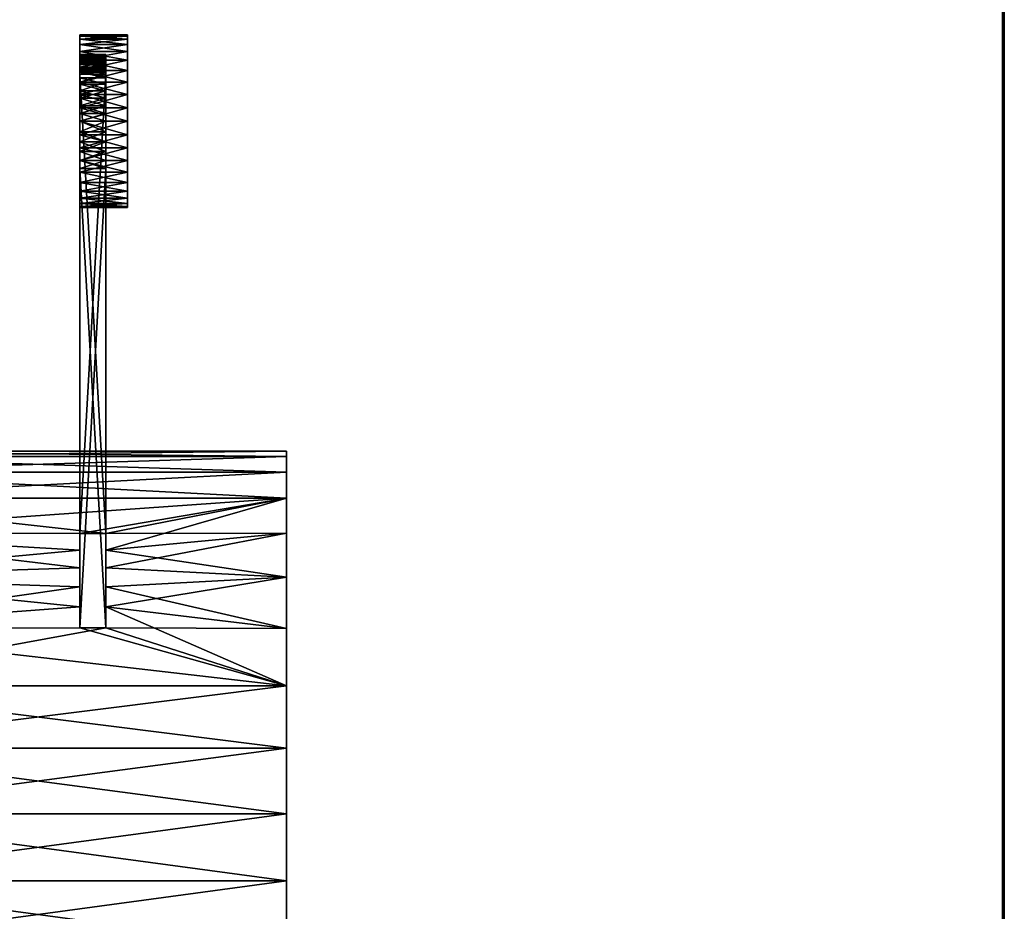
# Model space of a CAD drawing. Extents: x -4.8 to 55.9, y -3 to 25.9.
# Tile 255 of 256: x 48.9 to 54, y 16.1 to 20.7. Entities that reach past the tile are written whole.
import ezdxf

# ---------------------------------------------------------------- set-up
doc = ezdxf.new("R2010")
doc.units = 0

# ---------------------------------------------------------------- blocks, each defined once
blk = doc.blocks.new('Box-4b1aa97c-1943-42fe-a990-83e08f8499d9')
at = {"color": 253, "linetype": 'Continuous', "true_color": 0xa0a0a0, "transparency": 33554687}
mesh = blk.add_polyface(dxfattribs=at)
corners = [(0, 0), (54, 0), (54, 24), (0, 24), (0, 0, 0.01), (54, 0, 0.01), (54, 24, 0.01), (0, 24, 0.01)]
mesh.append_faces([[corners[k] for k in face] for face in [(0, 1, 2, 3), (4, 5, 6, 7), (0, 1, 5, 4), (1, 2, 6, 5), (2, 3, 7, 6), (3, 0, 4, 7)]], dxfattribs={"color": 253})
blk = doc.blocks.new('Box-41fa85d9-8984-420f-a1dd-9c04ca1a6e4d')
at = {"color": 253, "linetype": 'Continuous', "true_color": 0xa0a0a0, "transparency": 33554687}
mesh = blk.add_polyface(dxfattribs=at)
corners = [(0, 0), (54, 0), (54, 24), (0, 24), (0, 0, 0.01), (54, 0, 0.01), (54, 24, 0.01), (0, 24, 0.01)]
mesh.append_faces([[corners[k] for k in face] for face in [(0, 1, 2, 3), (4, 5, 6, 7), (0, 1, 5, 4), (1, 2, 6, 5), (2, 3, 7, 6), (3, 0, 4, 7)]], dxfattribs={"color": 253})
blk = doc.blocks.new('Box-1da53bb8-7137-4c46-8763-edab03f24f1d')
at = {"color": 253, "linetype": 'Continuous', "true_color": 0xa0a0a0, "transparency": 33554687}
mesh = blk.add_polyface(dxfattribs=at)
corners = [(0, 0), (0.01, 0), (0.01, 24), (0, 24), (0, 0, 21), (0.01, 0, 21), (0.01, 24, 21), (0, 24, 21)]
mesh.append_faces([[corners[k] for k in face] for face in [(0, 1, 2, 3), (4, 5, 6, 7), (0, 1, 5, 4), (1, 2, 6, 5), (2, 3, 7, 6), (3, 0, 4, 7)]], dxfattribs={"color": 253})
blk = doc.blocks.new('52fd5e41-4134-45d5-866b-706d80a854cd')
at = {"linetype": 'Continuous', "transparency": 33554687}
for name, p in [('Box-4b1aa97c-1943-42fe-a990-83e08f8499d9', (0, 0)), ('Box-41fa85d9-8984-420f-a1dd-9c04ca1a6e4d', (0, 0, 20.99)), ('Box-1da53bb8-7137-4c46-8763-edab03f24f1d', (53.99, 0))]:
    blk.add_blockref(name, p, dxfattribs=at)
blk = doc.blocks.new('1d30054b-29e4-40cc-a785-4887c136b658')
at = {"color": 251, "transparency": 33554687}
mesh = blk.add_polyface(dxfattribs=at)
corners = [(34.333, -8.596, 21.48), (34.333, -8.416, 21.437), (32.889, -8.416, 21.437), (32.889, -8.596, 21.48), (32.889, -8.781, 21.495), (34.333, -8.781, 21.495), (34.333, -8.244, 21.366), (32.889, -8.244, 21.366), (34.333, -8.086, 21.269), (34.333, -7.945, 21.149), (32.889, -7.945, 21.149), (32.889, -8.086, 21.269), (34.333, -7.825, 21.008), (34.333, -7.728, 20.85), (32.889, -7.728, 20.85), (32.889, -7.825, 21.008), (34.333, -7.657, 20.678), (32.889, -7.657, 20.678), (34.333, -7.614, 20.129), (34.333, -7.657, 19.948), (32.889, -7.657, 19.948), (32.889, -7.614, 20.129), (32.889, -7.599, 20.313), (34.333, -7.599, 20.313), (32.889, -7.614, 20.498), (34.333, -7.614, 20.498), (34.333, -7.728, 19.777), (32.889, -7.728, 19.777), (34.333, -7.825, 19.619), (34.333, -7.945, 19.478), (32.889, -7.945, 19.478), (32.889, -7.825, 19.619), (34.333, -8.086, 19.358), (34.333, -8.244, 19.261), (32.889, -8.244, 19.261), (32.889, -8.086, 19.358), (34.333, -8.416, 19.19), (32.889, -8.416, 19.19), (34.333, -8.596, 19.147), (34.333, -8.781, 19.132), (32.889, -8.781, 19.132), (32.889, -8.596, 19.147)]
mesh.append_faces([[corners[k] for k in face] for face in [(0, 2, 3, 0), (3, 5, 0, 3), (2, 6, 7, 2), (8, 10, 11, 8), (11, 6, 8, 11), (12, 14, 15, 12), (15, 9, 12, 15), (14, 16, 17, 14), (18, 20, 21, 18), (21, 23, 18, 21), (22, 25, 23, 22), (24, 16, 25, 24), (20, 26, 27, 20), (28, 30, 31, 28), (31, 26, 28, 31), (32, 34, 35, 32), (35, 29, 32, 35), (34, 36, 37, 34), (38, 40, 41, 38), (41, 36, 38, 41)]], dxfattribs={"vtx0": -1, "color": 251})
mesh.append_faces([[corners[k] for k in face] for face in [(0, 1, 2, 0), (3, 4, 5, 3), (2, 1, 6, 2), (8, 9, 10, 8), (11, 7, 6, 11), (12, 13, 14, 12), (15, 10, 9, 15), (14, 13, 16, 14), (18, 19, 20, 18), (21, 22, 23, 21), (22, 24, 25, 22), (24, 17, 16, 24), (20, 19, 26, 20), (28, 29, 30, 28), (31, 27, 26, 31), (32, 33, 34, 32), (35, 30, 29, 35), (34, 33, 36, 34), (38, 39, 40, 38), (41, 37, 36, 41)]], dxfattribs={"vtx2": -1, "color": 251})
mesh = blk.add_polyface(dxfattribs=at)
corners = [(34.333, -7.614, -0.66), (34.333, -7.657, -0.84), (32.889, -7.657, -0.84), (32.889, -7.614, -0.66), (32.889, -7.599, -0.475), (34.333, -7.599, -0.475), (34.333, -7.728, -1.012), (32.889, -7.728, -1.012), (34.333, -7.825, -1.17), (34.333, -7.945, -1.311), (32.889, -7.945, -1.311), (32.889, -7.825, -1.17), (34.333, -8.086, -1.431), (34.333, -8.244, -1.528), (32.889, -8.244, -1.528), (32.889, -8.086, -1.431), (34.333, -8.416, -1.599), (32.889, -8.416, -1.599), (34.333, -8.596, -1.642), (34.333, -8.781, -1.657), (32.889, -8.781, -1.657), (32.889, -8.596, -1.642), (34.333, -8.965, -1.642), (34.333, -9.146, -1.599), (32.889, -9.146, -1.599), (32.889, -8.965, -1.642), (34.333, -9.317, -1.528), (32.889, -9.317, -1.528), (34.333, -9.475, -1.431), (34.333, -9.616, -1.311), (32.889, -9.616, -1.311), (32.889, -9.475, -1.431), (34.333, -9.736, -1.17), (34.333, -9.833, -1.012), (32.889, -9.833, -1.012), (32.889, -9.736, -1.17), (34.333, -9.904, -0.84), (32.889, -9.904, -0.84), (34.333, -9.947, -0.66), (34.333, -9.962, -0.475), (32.889, -9.962, -0.475), (32.889, -9.947, -0.66)]
mesh.append_faces([[corners[k] for k in face] for face in [(0, 2, 3, 0), (3, 5, 0, 3), (2, 6, 7, 2), (8, 10, 11, 8), (11, 6, 8, 11), (12, 14, 15, 12), (15, 9, 12, 15), (14, 16, 17, 14), (18, 20, 21, 18), (21, 16, 18, 21), (22, 24, 25, 22), (25, 19, 22, 25), (24, 26, 27, 24), (28, 30, 31, 28), (31, 26, 28, 31), (32, 34, 35, 32), (35, 29, 32, 35), (34, 36, 37, 34), (38, 40, 41, 38), (41, 36, 38, 41)]], dxfattribs={"vtx0": -1, "color": 251})
mesh.append_faces([[corners[k] for k in face] for face in [(0, 1, 2, 0), (3, 4, 5, 3), (2, 1, 6, 2), (8, 9, 10, 8), (11, 7, 6, 11), (12, 13, 14, 12), (15, 10, 9, 15), (14, 13, 16, 14), (18, 19, 20, 18), (21, 17, 16, 21), (22, 23, 24, 22), (25, 20, 19, 25), (24, 23, 26, 24), (28, 29, 30, 28), (31, 27, 26, 31), (32, 33, 34, 32), (35, 30, 29, 35), (34, 33, 36, 34), (38, 39, 40, 38), (41, 37, 36, 41)]], dxfattribs={"vtx2": -1, "color": 251})
mesh = blk.add_polyface(dxfattribs=at)
corners = [(34.333, -9.947, -0.291), (34.333, -9.904, -0.11), (32.889, -9.904, -0.11), (32.889, -9.947, -0.291), (32.889, -9.962, -0.475), (34.333, -9.962, -0.475), (34.333, -9.833, 0.061), (32.889, -9.833, 0.061), (34.333, -9.736, 0.219), (34.333, -9.616, 0.36), (32.889, -9.616, 0.36), (32.889, -9.736, 0.219), (34.333, -9.475, 0.48), (34.333, -9.317, 0.577), (32.889, -9.317, 0.577), (32.889, -9.475, 0.48), (34.333, -9.146, 0.648), (32.889, -9.146, 0.648), (34.333, -8.596, 0.691), (34.333, -8.416, 0.648), (32.889, -8.416, 0.648), (32.889, -8.596, 0.691), (32.889, -8.781, 0.706), (34.333, -8.781, 0.706), (32.889, -8.965, 0.691), (34.333, -8.965, 0.691), (34.333, -8.244, 0.577), (32.889, -8.244, 0.577), (34.333, -8.086, 0.48), (34.333, -7.945, 0.36), (32.889, -7.945, 0.36), (32.889, -8.086, 0.48), (34.333, -7.825, 0.219), (34.333, -7.728, 0.061), (32.889, -7.728, 0.061), (32.889, -7.825, 0.219), (34.333, -7.657, -0.11), (32.889, -7.657, -0.11), (34.333, -7.614, -0.291), (34.333, -7.599, -0.475), (32.889, -7.599, -0.475), (32.889, -7.614, -0.291)]
mesh.append_faces([[corners[k] for k in face] for face in [(0, 2, 3, 0), (3, 5, 0, 3), (2, 6, 7, 2), (8, 10, 11, 8), (11, 6, 8, 11), (12, 14, 15, 12), (15, 9, 12, 15), (14, 16, 17, 14), (18, 20, 21, 18), (21, 23, 18, 21), (22, 25, 23, 22), (24, 16, 25, 24), (20, 26, 27, 20), (28, 30, 31, 28), (31, 26, 28, 31), (32, 34, 35, 32), (35, 29, 32, 35), (34, 36, 37, 34), (38, 40, 41, 38), (41, 36, 38, 41)]], dxfattribs={"vtx0": -1, "color": 251})
mesh.append_faces([[corners[k] for k in face] for face in [(0, 1, 2, 0), (3, 4, 5, 3), (2, 1, 6, 2), (8, 9, 10, 8), (11, 7, 6, 11), (12, 13, 14, 12), (15, 10, 9, 15), (14, 13, 16, 14), (18, 19, 20, 18), (21, 22, 23, 21), (22, 24, 25, 22), (24, 17, 16, 24), (20, 19, 26, 20), (28, 29, 30, 28), (31, 27, 26, 31), (32, 33, 34, 32), (35, 30, 29, 35), (34, 33, 36, 34), (38, 39, 40, 38), (41, 37, 36, 41)]], dxfattribs={"vtx2": -1, "color": 251})
mesh = blk.add_polyface(dxfattribs=at)
corners = [(34.333, -7.599, 20.313), (34.333, -7.614, 20.498), (34.333, -7.657, 20.678), (34.333, -7.614, 20.129), (34.333, -7.657, 19.948), (34.333, -7.728, 20.85), (34.333, -7.728, 19.777), (34.333, -7.825, 21.008), (34.333, -7.825, 19.619), (34.333, -7.945, 21.149), (34.333, -7.945, 19.478), (34.333, -8.086, 21.269), (34.333, -8.086, 19.358), (34.333, -8.244, 21.366), (34.333, -8.244, 19.261), (34.333, -8.416, 21.437), (34.333, -8.416, 19.19), (34.333, -8.596, 21.48), (34.333, -8.596, 19.147), (34.333, -8.781, 21.495), (34.333, -8.781, 19.132), (34.333, -8.965, 21.48), (34.333, -8.965, 19.147), (34.333, -9.962, 20.313), (34.333, -9.947, 20.129), (34.333, -9.904, 19.948), (34.333, -9.947, 20.498), (34.333, -9.904, 20.678), (34.333, -9.833, 19.777), (34.333, -9.833, 20.85), (34.333, -9.736, 19.619), (34.333, -9.736, 21.008), (34.333, -9.616, 19.478), (34.333, -9.616, 21.149), (34.333, -9.475, 19.358), (34.333, -9.475, 21.269), (34.333, -9.317, 19.261), (34.333, -9.317, 21.366), (34.333, -9.146, 19.19), (34.333, -9.146, 21.437)]
mesh.append_faces([[corners[k] for k in face] for face in [(5, 6, 4, 5), (7, 8, 6, 7), (9, 10, 8, 9), (11, 12, 10, 11), (13, 14, 12, 13), (15, 16, 14, 15), (17, 18, 16, 17), (19, 20, 18, 19), (21, 22, 20, 21), (28, 29, 27, 28), (30, 31, 29, 30), (32, 33, 31, 32), (34, 35, 33, 34), (36, 37, 35, 36), (38, 39, 37, 38), (22, 21, 39, 22)]], dxfattribs={"vtx0": -1, "vtx2": -1, "color": 251})
mesh.append_faces([[corners[k] for k in face] for face in [(3, 0, 2, 3), (4, 3, 2, 4), (2, 5, 4, 2), (5, 7, 6, 5), (7, 9, 8, 7), (9, 11, 10, 9), (11, 13, 12, 11), (13, 15, 14, 13), (15, 17, 16, 15), (17, 19, 18, 17), (19, 21, 20, 19), (26, 23, 25, 26), (27, 26, 25, 27), (25, 28, 27, 25), (28, 30, 29, 28), (30, 32, 31, 30), (32, 34, 33, 32), (34, 36, 35, 34), (36, 38, 37, 36), (38, 22, 39, 38)]], dxfattribs={"vtx1": -1, "vtx2": -1, "color": 251})
mesh.append_faces([[corners[k] for k in face] for face in [(0, 1, 2, 0), (23, 24, 25, 23)]], dxfattribs={"vtx2": -1, "color": 251})
mesh = blk.add_polyface(dxfattribs=at)
corners = [(34.333, -8.781, -1.657), (34.333, -8.596, -1.642), (34.333, -8.416, -1.599), (34.333, -8.965, -1.642), (34.333, -9.146, -1.599), (34.333, -8.244, -1.528), (34.333, -9.317, -1.528), (34.333, -8.086, -1.431), (34.333, -9.475, -1.431), (34.333, -7.945, -1.311), (34.333, -9.616, -1.311), (34.333, -7.825, -1.17), (34.333, -9.736, -1.17), (34.333, -7.728, -1.012), (34.333, -9.833, -1.012), (34.333, -7.657, -0.84), (34.333, -9.904, -0.84), (34.333, -7.614, -0.66), (34.333, -9.947, -0.66), (34.333, -7.599, -0.475), (34.333, -9.962, -0.475), (34.333, -7.614, -0.291), (34.333, -9.947, -0.291), (34.333, -8.781, 0.706), (34.333, -8.965, 0.691), (34.333, -9.146, 0.648), (34.333, -8.596, 0.691), (34.333, -8.416, 0.648), (34.333, -9.317, 0.577), (34.333, -8.244, 0.577), (34.333, -9.475, 0.48), (34.333, -8.086, 0.48), (34.333, -9.616, 0.36), (34.333, -7.945, 0.36), (34.333, -9.736, 0.219), (34.333, -7.825, 0.219), (34.333, -9.833, 0.061), (34.333, -7.728, 0.061), (34.333, -9.904, -0.11), (34.333, -7.657, -0.11)]
mesh.append_faces([[corners[k] for k in face] for face in [(5, 6, 4, 5), (7, 8, 6, 7), (9, 10, 8, 9), (11, 12, 10, 11), (13, 14, 12, 13), (15, 16, 14, 15), (17, 18, 16, 17), (19, 20, 18, 19), (21, 22, 20, 21), (28, 29, 27, 28), (30, 31, 29, 30), (32, 33, 31, 32), (34, 35, 33, 34), (36, 37, 35, 36), (38, 39, 37, 38), (22, 21, 39, 22)]], dxfattribs={"vtx0": -1, "vtx2": -1, "color": 251})
mesh.append_faces([[corners[k] for k in face] for face in [(3, 0, 2, 3), (4, 3, 2, 4), (2, 5, 4, 2), (5, 7, 6, 5), (7, 9, 8, 7), (9, 11, 10, 9), (11, 13, 12, 11), (13, 15, 14, 13), (15, 17, 16, 15), (17, 19, 18, 17), (19, 21, 20, 19), (26, 23, 25, 26), (27, 26, 25, 27), (25, 28, 27, 25), (28, 30, 29, 28), (30, 32, 31, 30), (32, 34, 33, 32), (34, 36, 35, 34), (36, 38, 37, 36), (38, 22, 39, 38)]], dxfattribs={"vtx1": -1, "vtx2": -1, "color": 251})
mesh.append_faces([[corners[k] for k in face] for face in [(0, 1, 2, 0), (23, 24, 25, 23)]], dxfattribs={"vtx2": -1, "color": 251})
at = {"color": 254, "transparency": 33554687}
mesh = blk.add_polyface(dxfattribs=at)
corners = [(33.677, -8.673, -1.383), (33.677, -8.781, -1.389), (32.889, -8.781, -1.389), (32.889, -8.673, -1.383), (32.889, -8.567, -1.364), (33.677, -8.567, -1.364), (33.677, -8.464, -1.333), (32.889, -8.464, -1.333), (32.889, -8.366, -1.289), (33.677, -8.366, -1.289), (33.677, -8.244, -1.215), (32.889, -8.244, -1.215), (32.889, -8.135, -1.121), (33.677, -8.135, -1.121), (33.677, -8.041, -1.012), (32.889, -8.041, -1.012), (32.889, -7.967, -0.89), (33.677, -7.967, -0.89), (33.677, -7.912, -0.758), (32.889, -7.912, -0.758), (33.677, -7.878, -0.618), (32.889, -7.878, -0.618), (32.889, -7.867, -0.475), (33.677, -7.867, -0.475), (33.677, -7.878, -0.333), (32.889, -7.878, -0.333), (32.889, -7.912, -0.193), (33.677, -7.912, -0.193), (33.677, -7.967, -0.061), (32.889, -7.967, -0.061), (33.677, -8.041, 0.061), (32.889, -8.041, 0.061), (32.889, -8.135, 0.17), (33.677, -8.135, 0.17), (33.677, -8.923, -1.378), (33.677, -9.063, -1.344), (32.889, -9.063, -1.344), (32.889, -8.923, -1.378), (32.889, -8.781, -1.389), (33.677, -8.781, -1.389), (33.677, -9.195, -1.289), (32.889, -9.195, -1.289), (33.677, -9.317, -1.215), (33.677, -9.426, -1.121), (32.889, -9.426, -1.121), (32.889, -9.317, -1.215)]
mesh.append_faces([[corners[k] for k in face] for face in [(0, 2, 3, 0), (3, 5, 0, 3), (6, 4, 7, 6), (7, 9, 6, 7), (10, 8, 11, 10), (11, 13, 10, 11), (14, 12, 15, 14), (15, 17, 14, 15), (18, 16, 19, 18), (20, 19, 21, 20), (21, 23, 20, 21), (24, 22, 25, 24), (25, 27, 24, 25), (28, 26, 29, 28), (30, 29, 31, 30), (31, 33, 30, 31), (34, 36, 37, 34), (37, 39, 34, 37), (36, 40, 41, 36), (42, 44, 45, 42), (45, 40, 42, 45)]], dxfattribs={"vtx0": -1, "color": 254})
mesh.append_faces([[corners[k] for k in face] for face in [(0, 1, 2, 0), (3, 4, 5, 3), (6, 5, 4, 6), (7, 8, 9, 7), (10, 9, 8, 10), (11, 12, 13, 11), (14, 13, 12, 14), (15, 16, 17, 15), (18, 17, 16, 18), (20, 18, 19, 20), (21, 22, 23, 21), (24, 23, 22, 24), (25, 26, 27, 25), (28, 27, 26, 28), (30, 28, 29, 30), (31, 32, 33, 31), (34, 35, 36, 34), (37, 38, 39, 37), (36, 35, 40, 36), (42, 43, 44, 42), (45, 41, 40, 45)]], dxfattribs={"vtx2": -1, "color": 254})
mesh = blk.add_polyface(dxfattribs=at)
corners = [(33.677, -8.673, 21.221), (33.677, -8.567, 21.202), (32.889, -8.567, 21.202), (32.889, -8.673, 21.221), (32.889, -8.781, 21.227), (33.677, -8.781, 21.227), (33.677, -8.464, 21.171), (33.677, -8.366, 21.127), (32.889, -8.366, 21.127), (32.889, -8.464, 21.171), (33.677, -8.187, 21.008), (33.677, -8.11, 20.934), (32.889, -8.11, 20.934), (32.889, -8.187, 21.008), (32.889, -8.273, 21.073), (33.677, -8.273, 21.073), (33.677, -8.041, 20.85), (33.677, -7.984, 20.76), (32.889, -7.984, 20.76), (32.889, -8.041, 20.85), (33.677, -7.937, 20.663), (33.677, -7.901, 20.561), (32.889, -7.901, 20.561), (32.889, -7.937, 20.663), (33.677, -7.878, 20.456), (33.677, -7.868, 20.349), (32.889, -7.868, 20.349), (32.889, -7.878, 20.456), (33.677, -7.885, 20.135), (33.677, -7.912, 20.031), (32.889, -7.912, 20.031), (32.889, -7.885, 20.135), (32.889, -7.87, 20.242), (33.677, -7.87, 20.242), (33.677, -7.951, 19.931), (33.677, -8.002, 19.836), (32.889, -8.002, 19.836), (32.889, -7.951, 19.931), (33.677, -8.063, 19.748), (33.677, -8.135, 19.668), (32.889, -8.135, 19.668), (32.889, -8.063, 19.748)]
mesh.append_faces([[corners[k] for k in face] for face in [(0, 2, 3, 0), (3, 5, 0, 3), (6, 8, 9, 6), (9, 1, 6, 9), (10, 12, 13, 10), (13, 15, 10, 13), (14, 7, 15, 14), (16, 18, 19, 16), (19, 11, 16, 19), (20, 22, 23, 20), (23, 17, 20, 23), (24, 26, 27, 24), (27, 21, 24, 27), (28, 30, 31, 28), (31, 33, 28, 31), (32, 25, 33, 32), (34, 36, 37, 34), (37, 29, 34, 37), (38, 40, 41, 38), (41, 35, 38, 41)]], dxfattribs={"vtx0": -1, "color": 254})
mesh.append_faces([[corners[k] for k in face] for face in [(0, 1, 2, 0), (3, 4, 5, 3), (6, 7, 8, 6), (9, 2, 1, 9), (10, 11, 12, 10), (13, 14, 15, 13), (14, 8, 7, 14), (16, 17, 18, 16), (19, 12, 11, 19), (20, 21, 22, 20), (23, 18, 17, 23), (24, 25, 26, 24), (27, 22, 21, 27), (28, 29, 30, 28), (31, 32, 33, 31), (32, 26, 25, 32), (34, 35, 36, 34), (37, 30, 29, 37), (38, 39, 40, 38), (41, 36, 35, 41)]], dxfattribs={"vtx2": -1, "color": 254})
at = {"color": 251, "transparency": 33554687}
mesh = blk.add_polyface(dxfattribs=at)
corners = [(33.677, -8.567, -1.364), (33.677, -8.464, -1.333), (33.677, -9.063, -1.344), (33.677, -8.923, -1.378), (33.677, -8.781, -1.389), (33.677, -8.673, -1.383), (33.677, -8.366, -1.289), (33.677, -9.195, -1.289), (33.677, -8.244, -1.215), (33.677, -9.317, -1.215), (33.677, -8.135, -1.121), (33.677, -9.426, -1.121), (33.677, -8.041, 0.061), (33.677, -8.135, 0.17), (33.677, -15.714, 5.166), (33.677, -7.967, -0.061), (33.677, -7.912, -0.193), (33.677, -7.878, -0.333), (33.677, -7.867, -0.475), (33.677, -7.878, -0.618), (33.677, -7.912, -0.758), (33.677, -7.967, -0.89), (33.677, -8.041, -1.012), (33.677, -15.424, 5.391), (33.677, -15.149, 5.634), (33.677, -14.89, 5.893), (33.677, -14.647, 6.168), (33.677, -14.422, 6.458)]
mesh.append_faces([[corners[k] for k in face] for face in [(0, 2, 3, 0), (3, 5, 0, 3), (1, 7, 2, 1), (6, 9, 7, 6), (8, 11, 9, 8), (14, 15, 12, 14), (14, 16, 15, 14), (14, 17, 16, 14), (14, 18, 17, 14), (14, 19, 18, 14), (14, 20, 19, 14), (11, 21, 20, 11), (11, 22, 21, 11), (11, 10, 22, 11), (13, 23, 14, 13), (13, 24, 23, 13), (13, 25, 24, 13), (13, 26, 25, 13)]], dxfattribs={"vtx0": -1, "vtx2": -1, "color": 251})
mesh.append_faces([[corners[k] for k in face] for face in [(0, 1, 2, 0), (1, 6, 7, 1), (6, 8, 9, 6), (8, 10, 11, 8), (12, 13, 14, 12), (14, 11, 20, 14)]], dxfattribs={"vtx1": -1, "vtx2": -1, "color": 251})
mesh.append_faces([[corners[k] for k in face] for face in [(3, 4, 5, 3), (13, 27, 26, 13)]], dxfattribs={"vtx2": -1, "color": 251})
mesh = blk.add_polyface(dxfattribs=at)
corners = [(33.677, -7.885, 20.135), (33.677, -7.87, 20.242), (33.677, -7.868, 20.349), (33.677, -7.878, 20.456), (33.677, -7.901, 20.561), (33.677, -7.912, 20.031), (33.677, -7.937, 20.663), (33.677, -7.951, 19.931), (33.677, -7.984, 20.76), (33.677, -8.002, 19.836), (33.677, -8.041, 20.85), (33.677, -8.063, 19.748), (33.677, -8.11, 20.934), (33.677, -8.135, 19.668), (33.677, -9.317, 21.053), (33.677, -9.426, 20.959), (33.677, -14.422, 13.38), (33.677, -9.195, 21.127), (33.677, -9.063, 21.182), (33.677, -8.923, 21.216), (33.677, -8.781, 21.227), (33.677, -8.673, 21.221), (33.677, -8.567, 21.202), (33.677, -8.464, 21.171), (33.677, -8.366, 21.127), (33.677, -8.273, 21.073), (33.677, -8.187, 21.008), (33.677, -14.647, 13.67), (33.677, -14.89, 13.945), (33.677, -15.149, 14.204), (33.677, -15.424, 14.447), (33.677, -15.714, 14.672)]
mesh.append_faces([[corners[k] for k in face] for face in [(0, 2, 3, 0), (3, 5, 0, 3), (4, 7, 5, 4), (6, 9, 7, 6), (8, 11, 9, 8), (10, 13, 11, 10), (16, 17, 14, 16), (16, 18, 17, 16), (16, 19, 18, 16), (16, 20, 19, 16), (16, 21, 20, 16), (16, 22, 21, 16), (13, 23, 22, 13), (13, 24, 23, 13), (13, 25, 24, 13), (13, 26, 25, 13), (13, 12, 26, 13), (15, 27, 16, 15), (15, 28, 27, 15), (15, 29, 28, 15), (15, 30, 29, 15)]], dxfattribs={"vtx0": -1, "vtx2": -1, "color": 251})
mesh.append_faces([[corners[k] for k in face] for face in [(3, 4, 5, 3), (4, 6, 7, 4), (6, 8, 9, 6), (8, 10, 11, 8), (10, 12, 13, 10), (14, 15, 16, 14), (16, 13, 22, 16)]], dxfattribs={"vtx1": -1, "vtx2": -1, "color": 251})
mesh.append_faces([[corners[k] for k in face] for face in [(0, 1, 2, 0), (15, 31, 30, 15)]], dxfattribs={"vtx2": -1, "color": 251})
mesh = blk.add_polyface(dxfattribs=at)
corners = [(33.677, -14.422, 13.38), (32.889, -14.422, 13.38), (32.889, -8.135, 19.668), (33.677, -8.135, 19.668)]
mesh.append_faces([[corners[k] for k in face] for face in [(3, 0, 2, 3)]], dxfattribs={"vtx1": -1, "color": 251})
mesh.append_faces([[corners[k] for k in face] for face in [(0, 1, 2, 0)]], dxfattribs={"vtx2": -1, "color": 251})
mesh = blk.add_polyface(dxfattribs=at)
corners = [(33.677, -8.135, 0.17), (32.889, -8.135, 0.17), (32.889, -14.422, 6.458), (33.677, -14.422, 6.458)]
mesh.append_faces([[corners[k] for k in face] for face in [(3, 0, 2, 3)]], dxfattribs={"vtx1": -1, "color": 251})
mesh.append_faces([[corners[k] for k in face] for face in [(0, 1, 2, 0)]], dxfattribs={"vtx2": -1, "color": 251})
at = {"color": 254, "transparency": 33554687}
mesh = blk.add_polyface(dxfattribs=at)
corners = [(33.677, -9.317, 21.053), (33.677, -9.195, 21.127), (32.889, -9.195, 21.127), (32.889, -9.317, 21.053), (32.889, -9.426, 20.959), (33.677, -9.426, 20.959), (33.677, -9.063, 21.182), (32.889, -9.063, 21.182), (33.677, -8.923, 21.216), (33.677, -8.781, 21.227), (32.889, -8.781, 21.227), (32.889, -8.923, 21.216)]
mesh.append_faces([[corners[k] for k in face] for face in [(0, 2, 3, 0), (3, 5, 0, 3), (2, 6, 7, 2), (8, 10, 11, 8), (11, 6, 8, 11)]], dxfattribs={"vtx0": -1, "color": 254})
mesh.append_faces([[corners[k] for k in face] for face in [(0, 1, 2, 0), (3, 4, 5, 3), (2, 1, 6, 2), (8, 9, 10, 8), (11, 7, 6, 11)]], dxfattribs={"vtx2": -1, "color": 254})
at = {"color": 251, "transparency": 33554687}
mesh = blk.add_polyface(dxfattribs=at)
corners = [(34.333, -8.965, 19.147), (34.333, -9.146, 19.19), (32.889, -9.146, 19.19), (32.889, -8.965, 19.147), (32.889, -8.781, 19.132), (34.333, -8.781, 19.132), (34.333, -9.317, 19.261), (32.889, -9.317, 19.261), (34.333, -9.475, 19.358), (34.333, -9.616, 19.478), (32.889, -9.616, 19.478), (32.889, -9.475, 19.358), (34.333, -9.736, 19.619), (34.333, -9.833, 19.777), (32.889, -9.833, 19.777), (32.889, -9.736, 19.619), (34.333, -9.904, 19.948), (32.889, -9.904, 19.948), (34.333, -9.947, 20.498), (34.333, -9.904, 20.678), (32.889, -9.904, 20.678), (32.889, -9.947, 20.498), (32.889, -9.962, 20.313), (34.333, -9.962, 20.313), (32.889, -9.947, 20.129), (34.333, -9.947, 20.129), (34.333, -9.833, 20.85), (32.889, -9.833, 20.85), (34.333, -9.736, 21.008), (34.333, -9.616, 21.149), (32.889, -9.616, 21.149), (32.889, -9.736, 21.008), (34.333, -9.475, 21.269), (34.333, -9.317, 21.366), (32.889, -9.317, 21.366), (32.889, -9.475, 21.269), (34.333, -9.146, 21.437), (32.889, -9.146, 21.437), (34.333, -8.965, 21.48), (34.333, -8.781, 21.495), (32.889, -8.781, 21.495), (32.889, -8.965, 21.48)]
mesh.append_faces([[corners[k] for k in face] for face in [(0, 2, 3, 0), (3, 5, 0, 3), (2, 6, 7, 2), (8, 10, 11, 8), (11, 6, 8, 11), (12, 14, 15, 12), (15, 9, 12, 15), (14, 16, 17, 14), (18, 20, 21, 18), (21, 23, 18, 21), (22, 25, 23, 22), (24, 16, 25, 24), (20, 26, 27, 20), (28, 30, 31, 28), (31, 26, 28, 31), (32, 34, 35, 32), (35, 29, 32, 35), (34, 36, 37, 34), (38, 40, 41, 38), (41, 36, 38, 41)]], dxfattribs={"vtx0": -1, "color": 251})
mesh.append_faces([[corners[k] for k in face] for face in [(0, 1, 2, 0), (3, 4, 5, 3), (2, 1, 6, 2), (8, 9, 10, 8), (11, 7, 6, 11), (12, 13, 14, 12), (15, 10, 9, 15), (14, 13, 16, 14), (18, 19, 20, 18), (21, 22, 23, 21), (22, 24, 25, 22), (24, 17, 16, 24), (20, 19, 26, 20), (28, 29, 30, 28), (31, 27, 26, 31), (32, 33, 34, 32), (35, 30, 29, 35), (34, 33, 36, 34), (38, 39, 40, 38), (41, 37, 36, 41)]], dxfattribs={"vtx2": -1, "color": 251})
mesh = blk.add_polyface(dxfattribs=at)
corners = [(33.677, -9.426, 20.959), (32.889, -9.426, 20.959), (32.889, -15.714, 14.672), (33.677, -15.714, 14.672)]
mesh.append_faces([[corners[k] for k in face] for face in [(3, 0, 2, 3)]], dxfattribs={"vtx1": -1, "color": 251})
mesh.append_faces([[corners[k] for k in face] for face in [(0, 1, 2, 0)]], dxfattribs={"vtx2": -1, "color": 251})
at = {"color": 254, "transparency": 33554687}
mesh = blk.add_polyface(dxfattribs=at)
corners = [(33.677, -15.714, 5.166), (32.889, -15.714, 5.166), (32.889, -9.426, -1.121), (33.677, -9.426, -1.121)]
mesh.append_faces([[corners[k] for k in face] for face in [(3, 0, 2, 3)]], dxfattribs={"vtx1": -1, "color": 254})
mesh.append_faces([[corners[k] for k in face] for face in [(0, 1, 2, 0)]], dxfattribs={"vtx2": -1, "color": 254})
at = {"color": 251, "transparency": 33554687}
mesh = blk.add_polyface(dxfattribs=at)
corners = [(33.677, -15.424, 5.391), (33.677, -15.149, 5.634), (39.147, -15.017, 5.761), (39.147, -15.719, 5.162), (39.147, -16.506, 4.68), (33.677, -15.714, 5.166), (32.889, -15.714, 5.166), (24.09, -15.719, 5.162), (32.889, -15.424, 5.391), (24.09, -15.017, 5.761), (32.889, -15.149, 5.634), (24.09, -16.506, 4.68), (32.889, -14.89, 5.893), (24.09, -14.418, 6.463), (32.889, -14.647, 6.168), (32.889, -14.422, 6.458), (24.09, -13.936, 7.25), (39.147, -13.936, 7.25), (33.677, -14.422, 6.458), (39.147, -14.418, 6.463), (33.677, -14.647, 6.168), (33.677, -14.89, 5.893), (33.677, -14.89, 13.945), (33.677, -15.149, 14.204), (39.147, -15.017, 14.077), (39.147, -14.418, 13.375), (33.677, -14.647, 13.67), (39.147, -13.936, 12.588), (33.677, -14.422, 13.38), (32.889, -14.422, 13.38), (24.09, -14.418, 13.375), (32.889, -14.647, 13.67), (24.09, -15.017, 14.077), (32.889, -14.89, 13.945), (32.889, -15.149, 14.204), (24.09, -13.936, 12.588), (32.889, -15.424, 14.447), (24.09, -15.719, 14.676), (32.889, -15.714, 14.672), (24.09, -16.506, 15.158), (39.147, -16.506, 15.158), (33.677, -15.714, 14.672), (39.147, -15.719, 14.676), (33.677, -15.424, 14.447), (39.147, -18.255, 15.727), (39.147, -17.358, 15.511), (24.09, -17.358, 15.511), (24.09, -18.255, 15.727), (24.09, -19.175, 15.799), (39.147, -19.175, 15.799), (39.147, -13.583, 11.736), (24.09, -13.583, 11.736), (39.147, -13.367, 8.999), (39.147, -13.583, 8.102), (24.09, -13.583, 8.102), (24.09, -13.367, 8.999), (24.09, -13.295, 9.919), (39.147, -13.295, 9.919), (24.09, -13.367, 10.839), (39.147, -13.367, 10.839), (39.147, -17.358, 4.327), (24.09, -17.358, 4.327), (39.147, -18.255, 4.111), (39.147, -19.175, 4.039), (24.09, -19.175, 4.039), (24.09, -18.255, 4.111)]
mesh.append_faces([[corners[k] for k in face] for face in [(0, 1, 2, 0), (0, 2, 3, 0), (3, 4, 5, 3), (3, 5, 0, 3), (6, 5, 7, 6), (7, 8, 6, 7), (7, 9, 10, 7), (7, 10, 8, 7), (5, 4, 11, 5), (5, 11, 7, 5), (12, 10, 9, 12), (9, 13, 14, 9), (9, 14, 12, 9), (13, 15, 14, 13), (13, 16, 17, 13), (13, 17, 15, 13), (17, 18, 15, 17), (17, 19, 20, 17), (17, 20, 18, 17), (19, 2, 21, 19), (19, 21, 20, 19), (2, 1, 21, 2), (22, 23, 24, 22), (24, 25, 26, 24), (24, 26, 22, 24), (25, 27, 28, 25), (25, 28, 26, 25), (29, 28, 30, 29), (30, 31, 29, 30), (30, 32, 33, 30), (30, 33, 31, 30), (32, 34, 33, 32), (28, 27, 35, 28), (28, 35, 30, 28), (36, 34, 32, 36), (36, 32, 37, 36), (37, 38, 36, 37), (37, 39, 40, 37), (37, 40, 38, 37), (40, 41, 38, 40), (40, 42, 43, 40), (40, 43, 41, 40), (42, 24, 23, 42), (42, 23, 43, 42)]], dxfattribs={"color": 251})
mesh.append_faces([[corners[k] for k in face] for face in [(44, 46, 47, 44), (47, 49, 44, 47), (46, 40, 39, 46), (35, 50, 51, 35), (52, 54, 55, 52), (55, 57, 52, 55), (56, 59, 57, 56), (58, 50, 59, 58), (54, 17, 16, 54), (11, 60, 61, 11), (62, 64, 65, 62), (65, 60, 62, 65)]], dxfattribs={"vtx0": -1, "color": 251})
mesh.append_faces([[corners[k] for k in face] for face in [(44, 45, 46, 44), (47, 48, 49, 47), (46, 45, 40, 46), (35, 27, 50, 35), (52, 53, 54, 52), (55, 56, 57, 55), (56, 58, 59, 56), (58, 51, 50, 58), (54, 53, 17, 54), (11, 4, 60, 11), (62, 63, 64, 62), (65, 61, 60, 65)]], dxfattribs={"vtx2": -1, "color": 251})
mesh = blk.add_polyface(dxfattribs=at)
corners = [(39.147, -13.295, 9.919), (39.147, -13.367, 10.839), (39.147, -13.583, 11.736), (39.147, -13.367, 8.999), (39.147, -13.583, 8.102), (39.147, -13.936, 12.588), (39.147, -13.936, 7.25), (39.147, -14.418, 13.375), (39.147, -14.418, 6.463), (39.147, -15.017, 14.077), (39.147, -15.017, 5.761), (39.147, -15.719, 14.676), (39.147, -15.719, 5.162), (39.147, -16.506, 15.158), (39.147, -16.506, 4.68), (39.147, -17.358, 15.511), (39.147, -17.358, 4.327), (39.147, -18.255, 15.727), (39.147, -18.255, 4.111), (39.147, -19.175, 15.799), (39.147, -19.175, 4.039), (39.147, -20.095, 15.727), (39.147, -20.095, 4.111), (39.147, -25.055, 9.919), (39.147, -24.983, 8.999), (39.147, -24.767, 8.102), (39.147, -24.983, 10.839), (39.147, -24.767, 11.736), (39.147, -24.414, 7.25), (39.147, -24.414, 12.588), (39.147, -23.932, 6.463), (39.147, -23.932, 13.375), (39.147, -23.333, 5.761), (39.147, -23.333, 14.077), (39.147, -22.631, 5.162), (39.147, -22.631, 14.676), (39.147, -21.844, 4.68), (39.147, -21.844, 15.158), (39.147, -20.992, 4.327), (39.147, -20.992, 15.511)]
mesh.append_faces([[corners[k] for k in face] for face in [(5, 6, 4, 5), (7, 8, 6, 7), (9, 10, 8, 9), (11, 12, 10, 11), (13, 14, 12, 13), (15, 16, 14, 15), (17, 18, 16, 17), (19, 20, 18, 19), (21, 22, 20, 21), (28, 29, 27, 28), (30, 31, 29, 30), (32, 33, 31, 32), (34, 35, 33, 34), (36, 37, 35, 36), (38, 39, 37, 38), (22, 21, 39, 22)]], dxfattribs={"vtx0": -1, "vtx2": -1, "color": 251})
mesh.append_faces([[corners[k] for k in face] for face in [(3, 0, 2, 3), (4, 3, 2, 4), (2, 5, 4, 2), (5, 7, 6, 5), (7, 9, 8, 7), (9, 11, 10, 9), (11, 13, 12, 11), (13, 15, 14, 13), (15, 17, 16, 15), (17, 19, 18, 17), (19, 21, 20, 19), (26, 23, 25, 26), (27, 26, 25, 27), (25, 28, 27, 25), (28, 30, 29, 28), (30, 32, 31, 30), (32, 34, 33, 32), (34, 36, 35, 34), (36, 38, 37, 36), (38, 22, 39, 38)]], dxfattribs={"vtx1": -1, "vtx2": -1, "color": 251})
mesh.append_faces([[corners[k] for k in face] for face in [(0, 1, 2, 0), (23, 24, 25, 23)]], dxfattribs={"vtx2": -1, "color": 251})
mesh = blk.add_polyface(dxfattribs=at)
corners = [(39.147, -20.095, 4.111), (39.147, -20.992, 4.327), (24.09, -20.992, 4.327), (24.09, -20.095, 4.111), (24.09, -19.175, 4.039), (39.147, -19.175, 4.039), (39.147, -21.844, 4.68), (24.09, -21.844, 4.68), (32.889, -22.926, 5.391), (32.889, -23.201, 5.634), (24.09, -23.333, 5.761), (24.09, -22.631, 5.162), (32.889, -22.636, 5.166), (33.677, -22.636, 5.166), (39.147, -22.631, 5.162), (33.677, -22.926, 5.391), (39.147, -23.333, 5.761), (33.677, -23.201, 5.634), (39.147, -23.932, 6.463), (39.147, -24.414, 7.25), (24.09, -24.414, 7.25), (24.09, -23.932, 6.463), (33.677, -23.46, 5.893), (33.677, -23.703, 6.168), (33.677, -23.928, 6.458), (32.889, -23.928, 6.458), (32.889, -23.703, 6.168), (32.889, -23.46, 5.893), (39.147, -24.767, 8.102), (24.09, -24.767, 8.102), (39.147, -24.983, 10.839), (39.147, -24.767, 11.736), (24.09, -24.767, 11.736), (24.09, -24.983, 10.839), (24.09, -25.055, 9.919), (39.147, -25.055, 9.919), (24.09, -24.983, 8.999), (39.147, -24.983, 8.999), (39.147, -24.414, 12.588), (24.09, -24.414, 12.588), (32.889, -23.46, 13.945), (32.889, -23.201, 14.204), (24.09, -23.333, 14.077), (24.09, -23.932, 13.375), (32.889, -23.703, 13.67), (32.889, -23.928, 13.38), (33.677, -23.928, 13.38), (39.147, -23.932, 13.375), (33.677, -23.703, 13.67), (39.147, -23.333, 14.077), (33.677, -23.46, 13.945), (33.677, -23.201, 14.204), (39.147, -22.631, 14.676), (39.147, -21.844, 15.158), (24.09, -21.844, 15.158), (24.09, -22.631, 14.676), (33.677, -22.926, 14.447), (33.677, -22.636, 14.672), (32.889, -22.636, 14.672), (32.889, -22.926, 14.447), (39.147, -20.992, 15.511), (24.09, -20.992, 15.511), (39.147, -20.095, 15.727), (39.147, -19.175, 15.799), (24.09, -19.175, 15.799), (24.09, -20.095, 15.727)]
mesh.append_faces([[corners[k] for k in face] for face in [(8, 9, 10, 8), (8, 10, 11, 8), (11, 12, 8, 11), (14, 15, 13, 14), (14, 16, 17, 14), (14, 17, 15, 14), (22, 17, 16, 22), (16, 18, 23, 16), (16, 23, 22, 16), (18, 24, 23, 18), (21, 26, 25, 21), (21, 10, 27, 21), (21, 27, 26, 21), (10, 9, 27, 10), (40, 41, 42, 40), (42, 43, 44, 42), (42, 44, 40, 42), (43, 45, 44, 43), (47, 48, 46, 47), (47, 49, 50, 47), (47, 50, 48, 47), (49, 51, 50, 49), (56, 51, 49, 56), (56, 49, 52, 56), (52, 57, 56, 52), (55, 59, 58, 55), (55, 42, 41, 55), (55, 41, 59, 55)]], dxfattribs={"color": 251})
mesh.append_faces([[corners[k] for k in face] for face in [(0, 2, 3, 0), (3, 5, 0, 3), (2, 6, 7, 2), (11, 13, 12, 11), (11, 6, 14, 11), (18, 20, 21, 18), (18, 25, 24, 18), (25, 18, 21, 25), (20, 28, 29, 20), (30, 32, 33, 30), (33, 35, 30, 33), (34, 37, 35, 34), (36, 28, 37, 36), (32, 38, 39, 32), (43, 46, 45, 43), (43, 38, 47, 43), (52, 54, 55, 52), (52, 58, 57, 52), (58, 52, 55, 58), (54, 60, 61, 54), (62, 64, 65, 62), (65, 60, 62, 65)]], dxfattribs={"vtx0": -1, "color": 251})
mesh.append_faces([[corners[k] for k in face] for face in [(0, 1, 2, 0), (3, 4, 5, 3), (2, 1, 6, 2), (11, 14, 13, 11), (11, 7, 6, 11), (18, 19, 20, 18), (20, 19, 28, 20), (30, 31, 32, 30), (33, 34, 35, 33), (34, 36, 37, 34), (36, 29, 28, 36), (32, 31, 38, 32), (43, 47, 46, 43), (43, 39, 38, 43), (52, 53, 54, 52), (54, 53, 60, 54), (62, 63, 64, 62), (65, 61, 60, 65)]], dxfattribs={"vtx2": -1, "color": 251})
blk = doc.blocks.new('3bd10d1d-9ca9-4372-81e9-db4f3e13ea85')
at = {"linetype": 'Continuous', "transparency": 33554687}
blk.add_blockref('52fd5e41-4134-45d5-866b-706d80a854cd', (0, 0), dxfattribs=at)
at = {"linetype": 'Continuous', "transparency": 33554687, "xscale": 0.17166667, "yscale": 0.38, "zscale": 0.38}
blk.add_blockref('1d30054b-29e4-40cc-a785-4887c136b658', (43.55, 23.5, 8.7), dxfattribs=at)

msp = doc.modelspace()

# ---------------------------------------------------------------- block references
at = {"transparency": 33554687}
msp.add_blockref('3bd10d1d-9ca9-4372-81e9-db4f3e13ea85', (0, 0), dxfattribs=at)

doc.saveas('drawing.dxf')
